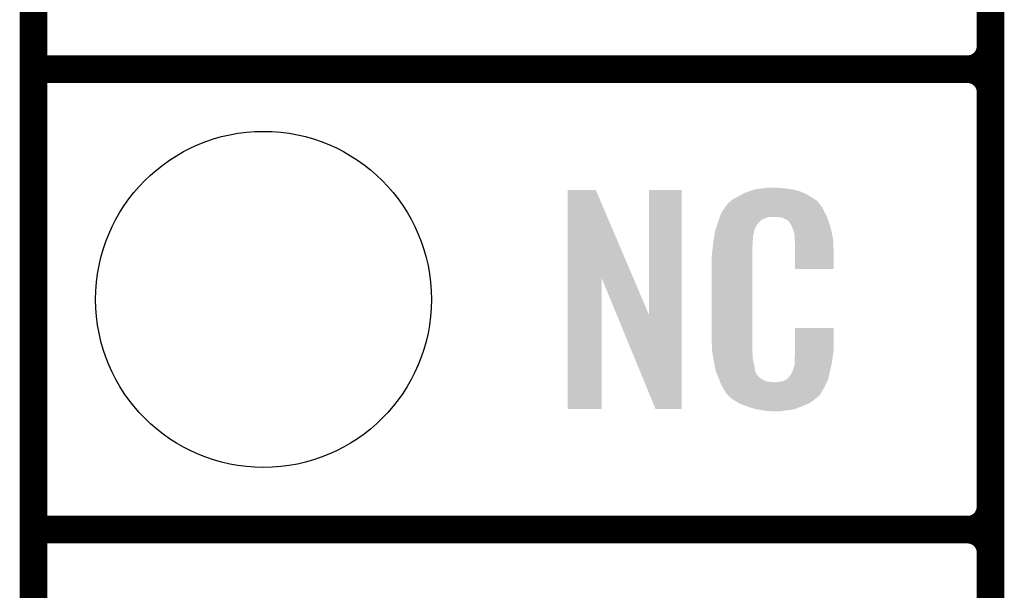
# Model space of a CAD drawing. Extents: x -0.05 to 0.95, y -0.15 to 2.1.
# Tile 10 of 51: x -0.05 to 0.16, y 0.34 to 0.46. Entities that reach past the tile are written whole.
import ezdxf

# ---------------------------------------------------------------- set-up
doc = ezdxf.new("R2010")
doc.units = 0
doc.layers.get('0').update_dxf_attribs({"linetype": 'CONTINUOUS'})
for name, color, linetype in [('LTE_IOT_13_CLICK_V101A_GKO', 9, 'CONTINUOUS'), ('LTE_IOT_13_CLICK_V101A_GTO', 11, 'CONTINUOUS'), ('LTE_IOT_13_CLICK_V101A_GTS', 8, 'CONTINUOUS')]:
    doc.layers.add(name, color=color, linetype=linetype)

# ---------------------------------------------------------------- blocks, each defined once
blk = doc.blocks.new('ROUND_90')
blk.add_circle((0, 0), 0.0365)

msp = doc.modelspace()

# ---------------------------------------------------------------- linework, layer by layer
at = {"layer": 'LTE_IOT_13_CLICK_V101A_GKO', "const_width": 0.006}
msp.add_lwpolyline([(-0.05, -0.15), (-0.05, 2.01)], dxfattribs=at)
at = {"layer": 'LTE_IOT_13_CLICK_V101A_GTO', "const_width": 0.006}
for points in [[(0.158, -0.022), (0.158, 0.722)], [(0.158, 0.455), (0.158, 0.545)], [(-0.05, 0.45), (0.153, 0.45)], [(-0.05, 0.45), (0.153, 0.45)], [(0.158, 0.355), (0.158, 0.445)], [(-0.05, 0.35), (0.153, 0.35)], [(-0.05, 0.35), (0.153, 0.35)], [(0.158, 0.255), (0.158, 0.345)]]:
    msp.add_lwpolyline(points, dxfattribs=at)
for points in [[(0.153, 0.45, 0.414214), (0.158, 0.455)], [(0.158, 0.445, 0.414214), (0.153, 0.45)], [(0.158, 0.445, 0.414214), (0.153, 0.45)], [(0.153, 0.35, 0.414214), (0.158, 0.355)], [(0.158, 0.345, 0.414214), (0.153, 0.35)], [(0.158, 0.345, 0.414214), (0.153, 0.35)]]:
    msp.add_lwpolyline(points, format="xyb", dxfattribs=at)
at = {"layer": 'LTE_IOT_13_CLICK_V101A_GTO'}
for points in [[(0.0661, 0.4046), (0.0661, 0.4238), (0.08039, 0.4046), (0.0722, 0.4238)], [(0.0661, 0.4238), (0.0661, 0.4238), (0.0722, 0.4238), (0.0661, 0.4238)], [(0.0838, 0.3966), (0.0838, 0.4238), (0.0909, 0.3966), (0.0909, 0.4238)], [(0.0838, 0.4238), (0.0838, 0.4238), (0.0909, 0.4238), (0.0838, 0.4238)], [(0.1062, 0.4237), (0.10687, 0.4239), (0.1157, 0.4237), (0.1149, 0.4239)], [(0.10687, 0.4239), (0.1072, 0.424), (0.1149, 0.4239), (0.1141, 0.424)], [(0.1072, 0.424), (0.1084, 0.4241), (0.1141, 0.424), (0.1133, 0.4241)], [(0.1084, 0.4241), (0.109, 0.4242), (0.1133, 0.4241), (0.1127, 0.4242)], [(0.109, 0.4242), (0.1096, 0.4243), (0.1121, 0.4242), (0.1116, 0.4243)], [(0.10157, 0.4214), (0.1018, 0.4216), (0.1203, 0.4214), (0.12002, 0.4216)], [(0.1018, 0.4216), (0.10231, 0.4219), (0.12002, 0.4216), (0.1196, 0.4219)], [(0.10231, 0.4219), (0.103, 0.4223), (0.1196, 0.4219), (0.11893, 0.4223)], [(0.103, 0.4223), (0.10393, 0.4228), (0.11893, 0.4223), (0.1181, 0.4228)], [(0.10393, 0.4228), (0.1043, 0.423), (0.1181, 0.4228), (0.11764, 0.423)], [(0.1043, 0.423), (0.1053, 0.4234), (0.11764, 0.423), (0.11673, 0.4234)], [(0.1053, 0.4234), (0.1056, 0.4235), (0.11673, 0.4234), (0.1165, 0.4235)], [(0.1056, 0.4235), (0.1062, 0.4237), (0.1165, 0.4235), (0.1157, 0.4237)], [(0.09979, 0.4192), (0.10037, 0.4201), (0.1218, 0.4192), (0.1214, 0.4201)], [(0.10037, 0.4201), (0.1005, 0.4203), (0.1214, 0.4201), (0.1212, 0.4203)], [(0.1005, 0.4203), (0.1006, 0.4204), (0.1212, 0.4203), (0.1211, 0.4204)], [(0.1006, 0.4204), (0.10068, 0.4205), (0.1211, 0.4204), (0.121, 0.4205)], [(0.10068, 0.4205), (0.10084, 0.4207), (0.121, 0.4205), (0.1209, 0.4207)], [(0.10084, 0.4207), (0.101, 0.4209), (0.1209, 0.4207), (0.12073, 0.4209)], [(0.101, 0.4209), (0.10157, 0.4214), (0.12073, 0.4209), (0.1203, 0.4214)], [(0.09895, 0.4173), (0.09915, 0.4179), (0.1083, 0.4173), (0.1098, 0.4179)], [(0.09915, 0.4179), (0.09922, 0.4181), (0.12247, 0.4179), (0.1224, 0.4181)], [(0.09915, 0.4179), (0.09915, 0.4179), (0.1098, 0.4179), (0.1117, 0.4179)], [(0.09922, 0.4181), (0.0994, 0.4186), (0.1224, 0.4181), (0.12213, 0.4186)], [(0.0994, 0.4186), (0.09979, 0.4192), (0.12213, 0.4186), (0.1218, 0.4192)], [(0.1124, 0.4178), (0.1117, 0.4179), (0.12251, 0.4178), (0.12247, 0.4179)], [(0.1129, 0.4177), (0.1124, 0.4178), (0.12254, 0.4177), (0.12251, 0.4178)], [(0.1139, 0.4172), (0.1129, 0.4177), (0.12272, 0.4172), (0.12254, 0.4177)], [(0.0981, 0.4147), (0.09832, 0.4154), (0.10661, 0.4147), (0.1068, 0.4154)], [(0.09832, 0.4154), (0.09861, 0.4163), (0.1068, 0.4154), (0.1073, 0.4163)], [(0.09861, 0.4163), (0.0987, 0.4166), (0.1073, 0.4163), (0.1076, 0.4166)], [(0.0987, 0.4166), (0.09895, 0.4173), (0.1076, 0.4166), (0.1083, 0.4173)], [(0.1141, 0.417), (0.1139, 0.4172), (0.12279, 0.417), (0.12272, 0.4172)], [(0.11431, 0.4167), (0.1141, 0.417), (0.1229, 0.4167), (0.12279, 0.417)], [(0.1146, 0.4163), (0.11431, 0.4167), (0.12302, 0.4163), (0.1229, 0.4167)], [(0.115, 0.4154), (0.1146, 0.4163), (0.12328, 0.4154), (0.12302, 0.4163)], [(0.11516, 0.415), (0.115, 0.4154), (0.1234, 0.415), (0.12328, 0.4154)], [(0.0978, 0.4128), (0.09786, 0.4132), (0.10632, 0.4128), (0.1064, 0.4132)], [(0.09786, 0.4132), (0.09794, 0.4137), (0.1064, 0.4132), (0.1064, 0.4137)], [(0.09794, 0.4137), (0.09801, 0.4141), (0.1064, 0.4137), (0.1065, 0.4141)], [(0.09801, 0.4141), (0.09804, 0.4143), (0.1065, 0.4141), (0.1065, 0.4143)], [(0.09804, 0.4143), (0.0981, 0.4147), (0.1065, 0.4143), (0.10661, 0.4147)], [(0.1152, 0.4149), (0.11516, 0.415), (0.12342, 0.4149), (0.1234, 0.415)], [(0.1153, 0.4147), (0.1152, 0.4149), (0.12346, 0.4147), (0.12342, 0.4149)], [(0.1153, 0.4146), (0.1153, 0.4147), (0.12348, 0.4146), (0.12346, 0.4147)], [(0.1154, 0.4141), (0.1153, 0.4146), (0.12358, 0.4141), (0.12348, 0.4146)], [(0.1154, 0.4134), (0.1154, 0.4141), (0.12372, 0.4134), (0.12358, 0.4141)], [(0.11543, 0.413), (0.1154, 0.4134), (0.1238, 0.413), (0.12372, 0.4134)], [(0.0975, 0.4103), (0.0976, 0.411), (0.1062, 0.4103), (0.1062, 0.411)], [(0.0976, 0.411), (0.09761, 0.4111), (0.1062, 0.411), (0.1062, 0.4111)], [(0.09761, 0.4111), (0.0977, 0.4119), (0.1062, 0.4111), (0.1063, 0.4119)], [(0.0977, 0.4119), (0.09779, 0.4127), (0.1063, 0.4119), (0.1063, 0.4127)], [(0.09779, 0.4127), (0.0978, 0.4128), (0.1063, 0.4127), (0.10632, 0.4128)], [(0.1155, 0.4121), (0.11543, 0.413), (0.12384, 0.4121), (0.1238, 0.413)], [(0.1155, 0.4106), (0.1155, 0.4121), (0.1239, 0.4106), (0.12384, 0.4121)], [(0.0974, 0.4091), (0.0975, 0.4096), (0.1062, 0.4091), (0.1062, 0.4096)], [(0.0974, 0.3914), (0.0974, 0.4091), (0.1062, 0.3914), (0.1062, 0.4091)], [(0.0975, 0.4096), (0.0975, 0.4103), (0.1062, 0.4096), (0.1062, 0.4103)], [(0.1155, 0.4066), (0.1155, 0.4106), (0.1239, 0.4066), (0.1239, 0.4106)], [(0.0661, 0.3762), (0.0661, 0.4046), (0.0735, 0.3762), (0.0735, 0.4046)], [(0.07679, 0.3966), (0.0735, 0.4046), (0.0838, 0.3966), (0.08039, 0.4046)], [(0.0852, 0.3762), (0.07679, 0.3966), (0.0909, 0.3762), (0.0909, 0.3966)], [(0.1155, 0.3889), (0.1155, 0.3938), (0.1239, 0.3889), (0.1239, 0.3938)], [(0.1155, 0.3938), (0.1155, 0.3938), (0.1239, 0.3938), (0.1155, 0.3938)], [(0.09749, 0.3889), (0.0974, 0.3914), (0.1062, 0.3889), (0.1062, 0.3914)], [(0.0975, 0.3887), (0.09749, 0.3889), (0.10623, 0.3887), (0.1062, 0.3889)], [(0.09759, 0.3882), (0.0975, 0.3887), (0.1063, 0.3882), (0.10623, 0.3887)], [(0.09774, 0.3873), (0.09759, 0.3882), (0.1063, 0.3873), (0.1063, 0.3882)], [(0.1154, 0.3871), (0.11547, 0.3876), (0.12363, 0.3871), (0.1237, 0.3876)], [(0.11547, 0.3876), (0.1155, 0.3878), (0.1237, 0.3876), (0.12373, 0.3878)], [(0.1155, 0.3883), (0.1155, 0.3889), (0.1238, 0.3883), (0.1239, 0.3889)], [(0.1155, 0.3878), (0.1155, 0.3883), (0.12373, 0.3878), (0.1238, 0.3883)], [(0.0979, 0.3864), (0.09774, 0.3873), (0.10649, 0.3864), (0.1063, 0.3873)], [(0.0981, 0.3854), (0.0979, 0.3864), (0.1067, 0.3854), (0.10649, 0.3864)], [(0.09828, 0.3845), (0.0981, 0.3854), (0.1068, 0.3845), (0.1067, 0.3854)], [(0.115, 0.3844), (0.1153, 0.3854), (0.1231, 0.3844), (0.12334, 0.3854)], [(0.1153, 0.3855), (0.1154, 0.3857), (0.12336, 0.3855), (0.12341, 0.3857)], [(0.1153, 0.3854), (0.1153, 0.3855), (0.12334, 0.3854), (0.12336, 0.3855)], [(0.1154, 0.3861), (0.1154, 0.3871), (0.1235, 0.3861), (0.12363, 0.3871)], [(0.1154, 0.3857), (0.1154, 0.3861), (0.12341, 0.3857), (0.1235, 0.3861)], [(0.0983, 0.3844), (0.09828, 0.3845), (0.10685, 0.3844), (0.1068, 0.3845)], [(0.09859, 0.3837), (0.0983, 0.3844), (0.1072, 0.3837), (0.10685, 0.3844)], [(0.09863, 0.3836), (0.09859, 0.3837), (0.1073, 0.3836), (0.1072, 0.3837)], [(0.09871, 0.3834), (0.09863, 0.3836), (0.1074, 0.3834), (0.1073, 0.3836)], [(0.09879, 0.3832), (0.09871, 0.3834), (0.1077, 0.3832), (0.1074, 0.3834)], [(0.09892, 0.3829), (0.09879, 0.3832), (0.108, 0.3829), (0.1077, 0.3832)], [(0.1141, 0.3831), (0.1145, 0.3835), (0.12281, 0.3831), (0.1229, 0.3835)], [(0.1141, 0.3829), (0.1141, 0.3831), (0.12277, 0.3829), (0.12281, 0.3831)], [(0.1145, 0.3835), (0.115, 0.3844), (0.1229, 0.3835), (0.1231, 0.3844)], [(0.099, 0.3827), (0.09892, 0.3829), (0.1083, 0.3827), (0.108, 0.3829)], [(0.09908, 0.3825), (0.099, 0.3827), (0.1086, 0.3825), (0.1083, 0.3827)], [(0.09919, 0.3822), (0.09908, 0.3825), (0.1092, 0.3822), (0.1086, 0.3825)], [(0.09927, 0.382), (0.09919, 0.3822), (0.111, 0.382), (0.1092, 0.3822)], [(0.0995, 0.3814), (0.09927, 0.382), (0.12214, 0.3814), (0.12242, 0.382)], [(0.09978, 0.3809), (0.0995, 0.3814), (0.1219, 0.3809), (0.12214, 0.3814)], [(0.1114, 0.382), (0.1117, 0.3821), (0.12242, 0.382), (0.12246, 0.3821)], [(0.1121, 0.3821), (0.1131, 0.3823), (0.12246, 0.3821), (0.12256, 0.3823)], [(0.1131, 0.3823), (0.1136, 0.3826), (0.12256, 0.3823), (0.1227, 0.3826)], [(0.1136, 0.3826), (0.114, 0.3829), (0.1227, 0.3826), (0.12277, 0.3829)], [(0.1, 0.3805), (0.09978, 0.3809), (0.12166, 0.3805), (0.1219, 0.3809)], [(0.1004, 0.3799), (0.1, 0.3805), (0.1213, 0.3799), (0.12166, 0.3805)], [(0.1005, 0.3798), (0.1004, 0.3799), (0.12124, 0.3798), (0.1213, 0.3799)], [(0.1005, 0.3797), (0.1005, 0.3798), (0.12118, 0.3797), (0.12124, 0.3798)], [(0.10076, 0.3794), (0.1005, 0.3797), (0.121, 0.3794), (0.12118, 0.3797)], [(0.10093, 0.3792), (0.10076, 0.3794), (0.1209, 0.3792), (0.121, 0.3794)], [(0.1011, 0.379), (0.10093, 0.3792), (0.12065, 0.379), (0.1209, 0.3792)], [(0.10133, 0.3788), (0.1011, 0.379), (0.1204, 0.3788), (0.12065, 0.379)], [(0.1018, 0.3784), (0.10133, 0.3788), (0.11993, 0.3784), (0.1204, 0.3788)], [(0.10212, 0.3782), (0.1018, 0.3784), (0.1197, 0.3782), (0.11993, 0.3784)], [(0.10324, 0.3775), (0.10212, 0.3782), (0.1187, 0.3775), (0.1197, 0.3782)], [(0.1034, 0.3774), (0.10324, 0.3775), (0.11847, 0.3774), (0.1187, 0.3775)], [(0.10469, 0.3769), (0.1034, 0.3774), (0.1173, 0.3769), (0.11847, 0.3774)], [(0.1052, 0.3767), (0.10469, 0.3769), (0.11679, 0.3767), (0.1173, 0.3769)], [(0.1069, 0.3762), (0.1052, 0.3767), (0.1155, 0.3762), (0.11679, 0.3767)], [(0.10797, 0.376), (0.1069, 0.3762), (0.1146, 0.376), (0.1155, 0.3762)], [(0.1085, 0.3759), (0.10797, 0.376), (0.1135, 0.3759), (0.1146, 0.376)], [(0.1092, 0.3758), (0.1085, 0.3759), (0.1129, 0.3758), (0.1135, 0.3759)], [(0.1103, 0.3757), (0.1098, 0.3758), (0.1123, 0.3757), (0.1129, 0.3758)]]:
    msp.add_solid(points, dxfattribs=at)

# ---------------------------------------------------------------- block references
at = {"layer": 'LTE_IOT_13_CLICK_V101A_GTS'}
msp.add_blockref('ROUND_90', (0, 0.4), dxfattribs=at)

doc.saveas('drawing.dxf')
